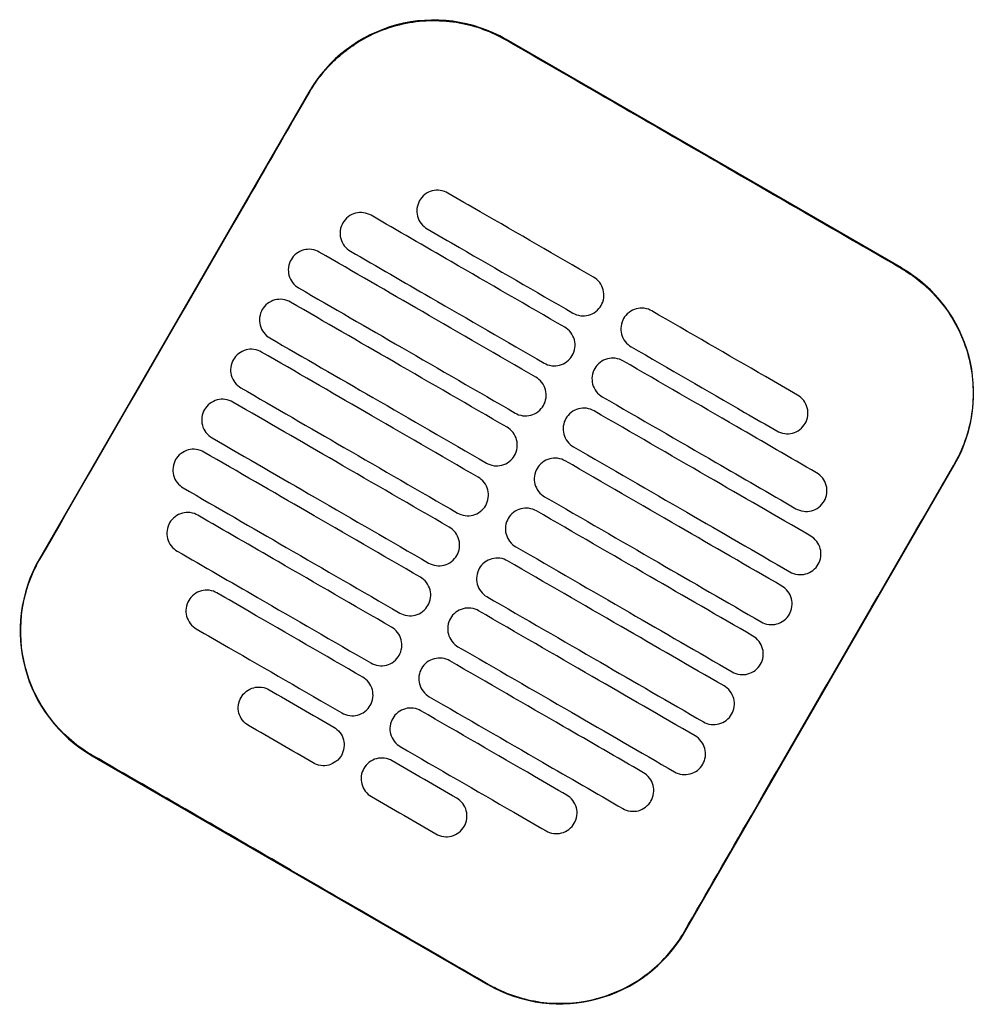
# Model space of a CAD drawing. Header units: metres. Extents: x 15.2 to 54.2, y -39.7 to 1.1.
# Tile 120 of 256: x 35.249 to 35.447, y -38.505 to -38.3. Entities that reach past the tile are written whole.
import ezdxf

# ---------------------------------------------------------------- set-up
doc = ezdxf.new("R2010")
doc.units = ezdxf.units.M
doc.header["$MEASUREMENT"] = 0
doc.layers.add('2D', color=252, linetype='Continuous')

# ---------------------------------------------------------------- blocks, each defined once
blk = doc.blocks.new('2D_QYOS_600')
for p, q in [((0.66975, -1.55474), (0.58749, -1.50722)), ((0.54651, -1.5182), (0.49048, -1.61518)), ((0.6247, -1.69271), (0.68072, -1.59573)), ((0.50145, -1.65616), (0.58371, -1.70368))]:
    blk.add_line(p, q)
for centre, start, end in [((0.57248, -1.5332), 59.9865, 149.9865), ((0.65474, -1.58072), 329.9865, 59.9865), ((0.51646, -1.63018), 149.9865, 239.9865), ((0.59872, -1.6777), 239.9865, 329.9865)]:
    blk.add_arc(centre, 0.03, start, end)
for points, knots in [([(0.5466, -1.51825), (0.5474, -1.51686), (0.54831, -1.51554), (0.55126, -1.51193), (0.55353, -1.50988), (0.55932, -1.50608), (0.56295, -1.5046), (0.57039, -1.50315), (0.57413, -1.50312), (0.58118, -1.50439), (0.58444, -1.50559), (0.58743, -1.50732)], [12.978915, 12.978915, 12.978915, 12.978915, 13.461173, 13.461173, 14.374287, 14.374287, 15.53872, 15.53872, 16.650066, 16.650066, 17.687358, 17.687358, 17.687358, 17.687358]), ([(0.49058, -1.61523), (0.50462, -1.59094), (0.51866, -1.56665), (0.53733, -1.53432), (0.54196, -1.52628), (0.5466, -1.51825)], [1.133412, 1.133412, 1.133412, 1.133412, 2.681586, 2.681586, 3.193366, 3.193366, 3.193366, 3.193366]), ([(0.66969, -1.55484), (0.6591, -1.54872), (0.64807, -1.54236), (0.6326, -1.53342), (0.63056, -1.53225), (0.62856, -1.53109)], [-21.78268, -21.78268, -21.78268, -21.78268, -17.142885, -17.142885, -16.423665, -16.423665, -16.423665, -16.423665]), ([(0.57539, -1.53915), (0.57497, -1.53891), (0.57442, -1.53869), (0.57324, -1.53854), (0.57268, -1.53858), (0.57161, -1.53886), (0.57109, -1.53911), (0.57013, -1.53984), (0.56977, -1.5403), (0.56952, -1.54073)], [-0.5513873, -0.5513873, -0.5513873, -0.5513873, -0.4031046, -0.4031046, -0.2776919, -0.2776919, -0.1471638, -0.1471638, 0, 0, 0, 0]), ([(0.60571, -1.55667), (0.59784, -1.55212), (0.58997, -1.54758), (0.57987, -1.54174), (0.57763, -1.54045), (0.57539, -1.53915)], [0.699452, 0.699452, 0.699452, 0.699452, 3.425217, 3.425217, 4.200582, 4.200582, 4.200582, 4.200582]), ([(0.56952, -1.54073), (0.56928, -1.54115), (0.56906, -1.5417), (0.56891, -1.54289), (0.56894, -1.54344), (0.56923, -1.54452), (0.56948, -1.54504), (0.57021, -1.54599), (0.57066, -1.54635), (0.57109, -1.5466)], [-0.5553355, -0.5553355, -0.5553355, -0.5553355, -0.4045594, -0.4045594, -0.278267, -0.278267, -0.1472206, -0.1472206, 0, 0, 0, 0]), ([(0.55943, -1.54379), (0.55901, -1.54355), (0.55846, -1.54333), (0.55728, -1.54318), (0.55672, -1.54322), (0.55565, -1.5435), (0.55513, -1.54375), (0.55417, -1.54448), (0.55381, -1.54494), (0.55356, -1.54537)], [-0.5514247, -0.5514247, -0.5514247, -0.5514247, -0.4031161, -0.4031161, -0.2776965, -0.2776965, -0.1471644, -0.1471644, 0, 0, 0, 0]), ([(0.5997, -1.56706), (0.59184, -1.56251), (0.58397, -1.55797), (0.57054, -1.55021), (0.56499, -1.547), (0.55943, -1.54379)], [0.699452, 0.699452, 0.699452, 0.699452, 3.42526, 3.42526, 5.350619, 5.350619, 5.350619, 5.350619]), ([(0.55356, -1.54537), (0.55332, -1.54579), (0.5531, -1.54634), (0.55295, -1.54753), (0.55298, -1.54808), (0.55326, -1.54916), (0.55352, -1.54967), (0.55425, -1.55063), (0.5547, -1.55099), (0.55513, -1.55124)], [-0.5553006, -0.5553006, -0.5553006, -0.5553006, -0.4045498, -0.4045498, -0.2782639, -0.2782639, -0.1472208, -0.1472208, 0, 0, 0, 0]), ([(0.57109, -1.5466), (0.57333, -1.54789), (0.57556, -1.54919), (0.58567, -1.55502), (0.59354, -1.55957), (0.6014, -1.56411)], [2.649916, 2.649916, 2.649916, 2.649916, 3.425249, 3.425249, 6.151046, 6.151046, 6.151046, 6.151046]), ([(0.54866, -1.55143), (0.54824, -1.55119), (0.54769, -1.55097), (0.54651, -1.55082), (0.54596, -1.55086), (0.54488, -1.55114), (0.54436, -1.55139), (0.54341, -1.55212), (0.54304, -1.55258), (0.54279, -1.55301)], [-0.5514376, -0.5514376, -0.5514376, -0.5514376, -0.4031217, -0.4031217, -0.2776979, -0.2776979, -0.1471642, -0.1471642, 0, 0, 0, 0]), ([(0.5937, -1.57745), (0.58583, -1.5729), (0.57797, -1.56836), (0.56295, -1.55969), (0.55581, -1.55556), (0.54866, -1.55143)], [0.699452, 0.699452, 0.699452, 0.699452, 3.425292, 3.425292, 5.900643, 5.900643, 5.900643, 5.900643]), ([(0.55513, -1.55124), (0.56068, -1.55445), (0.56624, -1.55766), (0.57967, -1.56541), (0.58753, -1.56996), (0.5954, -1.5745)], [1.499949, 1.499949, 1.499949, 1.499949, 3.425284, 3.425284, 6.151116, 6.151116, 6.151116, 6.151116]), ([(0.54279, -1.55301), (0.54255, -1.55343), (0.54233, -1.55398), (0.54218, -1.55517), (0.54222, -1.55572), (0.5425, -1.5568), (0.54275, -1.55731), (0.54348, -1.55827), (0.54394, -1.55863), (0.54436, -1.55888)], [-0.5552879, -0.5552879, -0.5552879, -0.5552879, -0.4045447, -0.4045447, -0.2782629, -0.2782629, -0.1472212, -0.1472212, 0, 0, 0, 0]), ([(0.66969, -1.55484), (0.67097, -1.55558), (0.6722, -1.55641), (0.67535, -1.55892), (0.67713, -1.56075), (0.67866, -1.56278), (0.68096, -1.56585), (0.68264, -1.56932), (0.68461, -1.57671), (0.68488, -1.58056), (0.68395, -1.58819), (0.68274, -1.59189), (0.68078, -1.5954), (0.6807, -1.59554), (0.68063, -1.59567)], [17.619777, 17.619777, 17.619777, 17.619777, 18.064718, 18.064718, 18.827754, 18.827754, 18.827754, 19.97637, 19.97637, 21.122539, 21.122539, 22.281306, 22.281306, 22.328075, 22.328075, 22.328075, 22.328075]), ([(0.60727, -1.56254), (0.60752, -1.56212), (0.60774, -1.56156), (0.60789, -1.56038), (0.60785, -1.55982), (0.60757, -1.55875), (0.60732, -1.55823), (0.60659, -1.55728), (0.60613, -1.55691), (0.60571, -1.55667)], [-0.5553984, -0.5553984, -0.5553984, -0.5553984, -0.4045681, -0.4045681, -0.278271, -0.278271, -0.1472202, -0.1472202, 0, 0, 0, 0]), ([(0.54436, -1.55888), (0.55151, -1.56301), (0.55865, -1.56713), (0.57366, -1.5758), (0.58153, -1.58035), (0.5894, -1.58489)], [0.949972, 0.949972, 0.949972, 0.949972, 3.425307, 3.425307, 6.151164, 6.151164, 6.151164, 6.151164]), ([(0.54266, -1.56182), (0.54224, -1.56158), (0.54169, -1.56136), (0.54051, -1.56121), (0.53996, -1.56125), (0.53888, -1.56153), (0.53836, -1.56178), (0.5374, -1.56251), (0.53704, -1.56297), (0.53679, -1.5634)], [-0.5514273, -0.5514273, -0.5514273, -0.5514273, -0.4031209, -0.4031209, -0.2776962, -0.2776962, -0.1471634, -0.1471634, 0, 0, 0, 0]), ([(0.53679, -1.5634), (0.53655, -1.56382), (0.53633, -1.56437), (0.53618, -1.56556), (0.53622, -1.56611), (0.5365, -1.56719), (0.53675, -1.5677), (0.53748, -1.56866), (0.53794, -1.56902), (0.53836, -1.56927)], [-0.5552955, -0.5552955, -0.5552955, -0.5552955, -0.4045438, -0.4045438, -0.2782634, -0.2782634, -0.1472215, -0.1472215, 0, 0, 0, 0]), ([(0.5877, -1.58784), (0.57983, -1.58329), (0.57196, -1.57875), (0.55695, -1.57008), (0.54981, -1.56595), (0.54266, -1.56182)], [0.699452, 0.699452, 0.699452, 0.699452, 3.425313, 3.425313, 5.900643, 5.900643, 5.900643, 5.900643]), ([(0.6014, -1.56411), (0.60183, -1.56436), (0.60238, -1.56457), (0.60356, -1.56472), (0.60411, -1.56469), (0.60519, -1.56441), (0.6057, -1.56415), (0.60666, -1.56342), (0.60703, -1.56296), (0.60727, -1.56254)], [-0.551307, -0.551307, -0.551307, -0.551307, -0.4030846, -0.4030846, -0.2776802, -0.2776802, -0.1471604, -0.1471604, 0, 0, 0, 0]), ([(0.61782, -1.56366), (0.6174, -1.56342), (0.61685, -1.5632), (0.61567, -1.56305), (0.61511, -1.56309), (0.61404, -1.56337), (0.61352, -1.56362), (0.61256, -1.56435), (0.61219, -1.56481), (0.61195, -1.56524)], [-0.5512944, -0.5512944, -0.5512944, -0.5512944, -0.4030833, -0.4030833, -0.2776787, -0.2776787, -0.1471599, -0.1471599, 0, 0, 0, 0]), ([(0.64814, -1.58118), (0.6459, -1.57988), (0.64366, -1.57859), (0.63355, -1.57275), (0.62569, -1.56821), (0.61782, -1.56366)], [2.649852, 2.649852, 2.649852, 2.649852, 3.425217, 3.425217, 6.150982, 6.150982, 6.150982, 6.150982]), ([(0.61195, -1.56524), (0.61171, -1.56566), (0.61149, -1.56621), (0.61134, -1.5674), (0.61137, -1.56795), (0.61165, -1.56903), (0.61191, -1.56955), (0.61263, -1.5705), (0.61309, -1.57086), (0.61352, -1.57111)], [-0.555416, -0.555416, -0.555416, -0.555416, -0.4045716, -0.4045716, -0.2782736, -0.2782736, -0.1472211, -0.1472211, 0, 0, 0, 0]), ([(0.60127, -1.57293), (0.60152, -1.57251), (0.60173, -1.57195), (0.60188, -1.57077), (0.60185, -1.57021), (0.60157, -1.56914), (0.60131, -1.56862), (0.60059, -1.56767), (0.60013, -1.5673), (0.5997, -1.56706)], [-0.5553839, -0.5553839, -0.5553839, -0.5553839, -0.4045626, -0.4045626, -0.2782686, -0.2782686, -0.1472195, -0.1472195, 0, 0, 0, 0]), ([(0.53836, -1.56927), (0.5455, -1.5734), (0.55265, -1.57752), (0.56766, -1.5862), (0.57553, -1.59074), (0.5834, -1.59529)], [0.949998, 0.949998, 0.949998, 0.949998, 3.42532, 3.42532, 6.151189, 6.151189, 6.151189, 6.151189]), ([(0.53666, -1.57221), (0.53624, -1.57197), (0.53569, -1.57175), (0.53451, -1.5716), (0.53395, -1.57164), (0.53288, -1.57192), (0.53236, -1.57217), (0.5314, -1.5729), (0.53104, -1.57336), (0.53079, -1.57379)], [-0.5514137, -0.5514137, -0.5514137, -0.5514137, -0.4031194, -0.4031194, -0.2776944, -0.2776944, -0.1471627, -0.1471627, 0, 0, 0, 0]), ([(0.61352, -1.57111), (0.62138, -1.57566), (0.62925, -1.5802), (0.63936, -1.58604), (0.6416, -1.58733), (0.64383, -1.58862)], [0.699452, 0.699452, 0.699452, 0.699452, 3.425249, 3.425249, 4.200582, 4.200582, 4.200582, 4.200582]), ([(0.53079, -1.57379), (0.53055, -1.57421), (0.53033, -1.57476), (0.53018, -1.57595), (0.53021, -1.5765), (0.5305, -1.57758), (0.53075, -1.5781), (0.53148, -1.57905), (0.53193, -1.57941), (0.53236, -1.57966)], [-0.5553078, -0.5553078, -0.5553078, -0.5553078, -0.4045446, -0.4045446, -0.2782647, -0.2782647, -0.147222, -0.147222, 0, 0, 0, 0]), ([(0.5817, -1.59823), (0.57383, -1.59368), (0.56596, -1.58914), (0.55095, -1.58047), (0.5438, -1.57634), (0.53666, -1.57221)], [0.699452, 0.699452, 0.699452, 0.699452, 3.425322, 3.425322, 5.900643, 5.900643, 5.900643, 5.900643]), ([(0.5954, -1.5745), (0.59582, -1.57475), (0.59637, -1.57497), (0.59755, -1.57511), (0.59811, -1.57508), (0.59918, -1.5748), (0.5997, -1.57454), (0.60066, -1.57381), (0.60103, -1.57335), (0.60127, -1.57293)], [-0.551317, -0.551317, -0.551317, -0.551317, -0.4030867, -0.4030867, -0.2776803, -0.2776803, -0.1471597, -0.1471597, 0, 0, 0, 0]), ([(0.61182, -1.57405), (0.61139, -1.57381), (0.61085, -1.57359), (0.60966, -1.57344), (0.60911, -1.57348), (0.60804, -1.57376), (0.60752, -1.57401), (0.60656, -1.57475), (0.60619, -1.5752), (0.60595, -1.57563)], [-0.5513075, -0.5513075, -0.5513075, -0.5513075, -0.4030857, -0.4030857, -0.2776792, -0.2776792, -0.1471593, -0.1471593, 0, 0, 0, 0]), ([(0.60595, -1.57563), (0.6057, -1.57605), (0.60548, -1.5766), (0.60533, -1.57779), (0.60537, -1.57834), (0.60565, -1.57942), (0.6059, -1.57994), (0.60663, -1.58089), (0.60709, -1.58126), (0.60751, -1.5815)], [-0.5553971, -0.5553971, -0.5553971, -0.5553971, -0.4045652, -0.4045652, -0.2782705, -0.2782705, -0.1472202, -0.1472202, 0, 0, 0, 0]), ([(0.65209, -1.59732), (0.64653, -1.59411), (0.64098, -1.5909), (0.62755, -1.58314), (0.61968, -1.5786), (0.61182, -1.57405)], [1.499901, 1.499901, 1.499901, 1.499901, 3.42526, 3.42526, 6.151068, 6.151068, 6.151068, 6.151068]), ([(0.59527, -1.58332), (0.59551, -1.5829), (0.59573, -1.58235), (0.59588, -1.58116), (0.59584, -1.5806), (0.59556, -1.57953), (0.59531, -1.57901), (0.59458, -1.57806), (0.59413, -1.57769), (0.5937, -1.57745)], [-0.5553742, -0.5553742, -0.5553742, -0.5553742, -0.4045587, -0.4045587, -0.278267, -0.278267, -0.1472191, -0.1472191, 0, 0, 0, 0]), ([(0.53236, -1.57966), (0.5395, -1.58379), (0.54665, -1.58791), (0.56166, -1.59659), (0.56953, -1.60113), (0.57739, -1.60568)], [0.950001, 0.950001, 0.950001, 0.950001, 3.425322, 3.425322, 6.151192, 6.151192, 6.151192, 6.151192]), ([(0.53066, -1.5826), (0.53023, -1.58236), (0.52969, -1.58214), (0.5285, -1.58199), (0.52795, -1.58203), (0.52688, -1.58231), (0.52636, -1.58256), (0.5254, -1.5833), (0.52503, -1.58375), (0.52479, -1.58418)], [-0.5513969, -0.5513969, -0.5513969, -0.5513969, -0.4031172, -0.4031172, -0.2776925, -0.2776925, -0.1471621, -0.1471621, 0, 0, 0, 0]), ([(0.60751, -1.5815), (0.61538, -1.58605), (0.62325, -1.59059), (0.63668, -1.59835), (0.64223, -1.60156), (0.64779, -1.60477)], [0.699452, 0.699452, 0.699452, 0.699452, 3.425284, 3.425284, 5.350619, 5.350619, 5.350619, 5.350619]), ([(0.6497, -1.58705), (0.64995, -1.58663), (0.65017, -1.58607), (0.65032, -1.58489), (0.65028, -1.58433), (0.65, -1.58326), (0.64975, -1.58274), (0.64902, -1.58179), (0.64856, -1.58142), (0.64814, -1.58118)], [-0.5554179, -0.5554179, -0.5554179, -0.5554179, -0.4045683, -0.4045683, -0.2782761, -0.2782761, -0.1472238, -0.1472238, 0, 0, 0, 0]), ([(0.52479, -1.58418), (0.52454, -1.5846), (0.52432, -1.58515), (0.52417, -1.58634), (0.52421, -1.58689), (0.52449, -1.58797), (0.52474, -1.58849), (0.52547, -1.58944), (0.52593, -1.58981), (0.52636, -1.59005)], [-0.5553248, -0.5553248, -0.5553248, -0.5553248, -0.4045472, -0.4045472, -0.2782668, -0.2782668, -0.1472227, -0.1472227, 0, 0, 0, 0]), ([(0.57569, -1.60862), (0.56783, -1.60408), (0.55996, -1.59953), (0.54495, -1.59086), (0.5378, -1.58673), (0.53066, -1.5826)], [0.699452, 0.699452, 0.699452, 0.699452, 3.425321, 3.425321, 5.900643, 5.900643, 5.900643, 5.900643]), ([(0.5894, -1.58489), (0.58982, -1.58514), (0.59037, -1.58536), (0.59155, -1.58551), (0.5921, -1.58547), (0.59318, -1.58519), (0.5937, -1.58493), (0.59466, -1.5842), (0.59502, -1.58374), (0.59527, -1.58332)], [-0.5513236, -0.5513236, -0.5513236, -0.5513236, -0.4030881, -0.4030881, -0.2776804, -0.2776804, -0.1471592, -0.1471592, 0, 0, 0, 0]), ([(0.60581, -1.58445), (0.60539, -1.5842), (0.60484, -1.58398), (0.60366, -1.58383), (0.60311, -1.58387), (0.60203, -1.58415), (0.60151, -1.58441), (0.60056, -1.58514), (0.60019, -1.5856), (0.59994, -1.58602)], [-0.5513173, -0.5513173, -0.5513173, -0.5513173, -0.4030875, -0.4030875, -0.2776797, -0.2776797, -0.147159, -0.147159, 0, 0, 0, 0]), ([(0.59994, -1.58602), (0.5997, -1.58644), (0.59948, -1.58699), (0.59933, -1.58818), (0.59937, -1.58874), (0.59965, -1.58981), (0.5999, -1.59033), (0.60063, -1.59128), (0.60109, -1.59165), (0.60151, -1.59189)], [-0.555383, -0.555383, -0.555383, -0.555383, -0.4045605, -0.4045605, -0.2782682, -0.2782682, -0.1472195, -0.1472195, 0, 0, 0, 0]), ([(0.65085, -1.61046), (0.64371, -1.60633), (0.63656, -1.60221), (0.62155, -1.59354), (0.61368, -1.58899), (0.60581, -1.58445)], [0.949941, 0.949941, 0.949941, 0.949941, 3.425291, 3.425291, 6.151132, 6.151132, 6.151132, 6.151132]), ([(0.58927, -1.59371), (0.58951, -1.59329), (0.58973, -1.59274), (0.58988, -1.59155), (0.58984, -1.591), (0.58956, -1.58992), (0.58931, -1.5894), (0.58858, -1.58845), (0.58812, -1.58808), (0.5877, -1.58784)], [-0.5553693, -0.5553693, -0.5553693, -0.5553693, -0.4045566, -0.4045566, -0.2782661, -0.2782661, -0.1472189, -0.1472189, 0, 0, 0, 0]), ([(0.64383, -1.58862), (0.64426, -1.58887), (0.6448, -1.58908), (0.64599, -1.58923), (0.64654, -1.5892), (0.64761, -1.58892), (0.64813, -1.58866), (0.64909, -1.58793), (0.64946, -1.58747), (0.6497, -1.58705)], [-0.5513007, -0.5513007, -0.5513007, -0.5513007, -0.4030941, -0.4030941, -0.2776814, -0.2776814, -0.1471603, -0.1471603, 0, 0, 0, 0]), ([(0.52636, -1.59005), (0.5335, -1.59418), (0.54064, -1.59831), (0.55566, -1.60698), (0.56352, -1.61152), (0.57139, -1.61607)], [0.949982, 0.949982, 0.949982, 0.949982, 3.425312, 3.425312, 6.151173, 6.151173, 6.151173, 6.151173]), ([(0.52465, -1.593), (0.52423, -1.59275), (0.52368, -1.59253), (0.5225, -1.59238), (0.52195, -1.59242), (0.52087, -1.5927), (0.52035, -1.59296), (0.5194, -1.59369), (0.51903, -1.59415), (0.51878, -1.59457)], [-0.5513769, -0.5513769, -0.5513769, -0.5513769, -0.4031143, -0.4031143, -0.2776905, -0.2776905, -0.1471617, -0.1471617, 0, 0, 0, 0]), ([(0.60151, -1.59189), (0.60938, -1.59644), (0.61725, -1.60098), (0.63226, -1.60965), (0.6394, -1.61378), (0.64655, -1.61791)], [0.699452, 0.699452, 0.699452, 0.699452, 3.425308, 3.425308, 5.900643, 5.900643, 5.900643, 5.900643]), ([(0.56969, -1.61901), (0.56182, -1.61447), (0.55396, -1.60992), (0.53894, -1.60125), (0.5318, -1.59712), (0.52465, -1.593)], [0.699452, 0.699452, 0.699452, 0.699452, 3.425308, 3.425308, 5.900643, 5.900643, 5.900643, 5.900643]), ([(0.5834, -1.59529), (0.58382, -1.59553), (0.58437, -1.59575), (0.58555, -1.5959), (0.5861, -1.59586), (0.58718, -1.59558), (0.5877, -1.59533), (0.58866, -1.59459), (0.58902, -1.59414), (0.58927, -1.59371)], [-0.5513269, -0.5513269, -0.5513269, -0.5513269, -0.403089, -0.403089, -0.2776804, -0.2776804, -0.1471589, -0.1471589, 0, 0, 0, 0]), ([(0.59981, -1.59484), (0.59939, -1.59459), (0.59884, -1.59437), (0.59766, -1.59423), (0.59711, -1.59426), (0.59603, -1.59454), (0.59551, -1.5948), (0.59455, -1.59553), (0.59419, -1.59599), (0.59394, -1.59641)], [-0.5513238, -0.5513238, -0.5513238, -0.5513238, -0.4030887, -0.4030887, -0.27768, -0.27768, -0.1471588, -0.1471588, 0, 0, 0, 0]), ([(0.51878, -1.59457), (0.51854, -1.59499), (0.51832, -1.59554), (0.51817, -1.59673), (0.51821, -1.59729), (0.51849, -1.59836), (0.51874, -1.59888), (0.51947, -1.59983), (0.51993, -1.6002), (0.52035, -1.60044)], [-0.5553464, -0.5553464, -0.5553464, -0.5553464, -0.4045515, -0.4045515, -0.2782697, -0.2782697, -0.1472236, -0.1472236, 0, 0, 0, 0]), ([(0.59394, -1.59641), (0.5937, -1.59683), (0.59348, -1.59739), (0.59333, -1.59857), (0.59337, -1.59913), (0.59365, -1.6002), (0.5939, -1.60072), (0.59463, -1.60167), (0.59509, -1.60204), (0.59551, -1.60228)], [-0.5553737, -0.5553737, -0.5553737, -0.5553737, -0.4045574, -0.4045574, -0.2782667, -0.2782667, -0.1472191, -0.1472191, 0, 0, 0, 0]), ([(0.64485, -1.62085), (0.6377, -1.61673), (0.63056, -1.6126), (0.61555, -1.60393), (0.60768, -1.59938), (0.59981, -1.59484)], [0.949982, 0.949982, 0.949982, 0.949982, 3.425312, 3.425312, 6.151173, 6.151173, 6.151173, 6.151173]), ([(0.6246, -1.69265), (0.62916, -1.68476), (0.63389, -1.67656), (0.65254, -1.64426), (0.66658, -1.61996), (0.68063, -1.59567)], [-3.18138, -3.18138, -3.18138, -3.18138, -2.673929, -2.673929, -1.133377, -1.133377, -1.133377, -1.133377]), ([(0.58326, -1.6041), (0.58351, -1.60368), (0.58373, -1.60313), (0.58388, -1.60194), (0.58384, -1.60139), (0.58356, -1.60031), (0.58331, -1.59979), (0.58258, -1.59884), (0.58212, -1.59848), (0.5817, -1.59823)], [-0.5553691, -0.5553691, -0.5553691, -0.5553691, -0.4045561, -0.4045561, -0.278266, -0.278266, -0.1472189, -0.1472189, 0, 0, 0, 0]), ([(0.65366, -1.60319), (0.6539, -1.60277), (0.65412, -1.60222), (0.65427, -1.60103), (0.65423, -1.60048), (0.65395, -1.5994), (0.6537, -1.59888), (0.65297, -1.59793), (0.65252, -1.59756), (0.65209, -1.59732)], [-0.5553798, -0.5553798, -0.5553798, -0.5553798, -0.4045588, -0.4045588, -0.278273, -0.278273, -0.147224, -0.147224, 0, 0, 0, 0]), ([(0.52035, -1.60044), (0.5275, -1.60457), (0.53464, -1.6087), (0.54965, -1.61737), (0.55752, -1.62191), (0.56539, -1.62646)], [0.949941, 0.949941, 0.949941, 0.949941, 3.425292, 3.425292, 6.151132, 6.151132, 6.151132, 6.151132]), ([(0.59551, -1.60228), (0.60338, -1.60683), (0.61125, -1.61137), (0.62626, -1.62004), (0.6334, -1.62417), (0.64055, -1.6283)], [0.699452, 0.699452, 0.699452, 0.699452, 3.425321, 3.425321, 5.900643, 5.900643, 5.900643, 5.900643]), ([(0.57739, -1.60568), (0.57782, -1.60592), (0.57837, -1.60614), (0.57955, -1.60629), (0.5801, -1.60625), (0.58118, -1.60597), (0.58169, -1.60572), (0.58265, -1.60499), (0.58302, -1.60453), (0.58326, -1.6041)], [-0.551327, -0.551327, -0.551327, -0.551327, -0.4030892, -0.4030892, -0.2776802, -0.2776802, -0.1471588, -0.1471588, 0, 0, 0, 0]), ([(0.59381, -1.60523), (0.59339, -1.60498), (0.59284, -1.60477), (0.59166, -1.60462), (0.5911, -1.60465), (0.59003, -1.60493), (0.58951, -1.60519), (0.58855, -1.60592), (0.58819, -1.60638), (0.58794, -1.6068)], [-0.551327, -0.551327, -0.551327, -0.551327, -0.4030892, -0.4030892, -0.2776802, -0.2776802, -0.1471588, -0.1471588, 0, 0, 0, 0]), ([(0.64779, -1.60477), (0.64821, -1.60501), (0.64876, -1.60523), (0.64994, -1.60538), (0.65049, -1.60534), (0.65157, -1.60506), (0.65209, -1.60481), (0.65305, -1.60408), (0.65341, -1.60362), (0.65366, -1.60319)], [-0.5513421, -0.5513421, -0.5513421, -0.5513421, -0.4031061, -0.4031061, -0.2776864, -0.2776864, -0.147161, -0.147161, 0, 0, 0, 0]), ([(0.52341, -1.60614), (0.52299, -1.60589), (0.52244, -1.60568), (0.52126, -1.60553), (0.52071, -1.60556), (0.51963, -1.60584), (0.51911, -1.6061), (0.51816, -1.60683), (0.51779, -1.60729), (0.51754, -1.60771)], [-0.551342, -0.551342, -0.551342, -0.551342, -0.4031061, -0.4031061, -0.2776864, -0.2776864, -0.147161, -0.147161, 0, 0, 0, 0]), ([(0.56369, -1.6294), (0.55582, -1.62486), (0.54795, -1.62031), (0.53453, -1.61256), (0.52897, -1.60935), (0.52341, -1.60614)], [0.699452, 0.699452, 0.699452, 0.699452, 3.425284, 3.425284, 5.350619, 5.350619, 5.350619, 5.350619]), ([(0.63885, -1.63124), (0.6317, -1.62712), (0.62456, -1.62299), (0.60954, -1.61432), (0.60168, -1.60977), (0.59381, -1.60523)], [0.950001, 0.950001, 0.950001, 0.950001, 3.425322, 3.425322, 6.151192, 6.151192, 6.151192, 6.151192]), ([(0.51754, -1.60771), (0.5173, -1.60813), (0.51708, -1.60869), (0.51693, -1.60987), (0.51697, -1.61043), (0.51725, -1.6115), (0.5175, -1.61202), (0.51823, -1.61297), (0.51869, -1.61334), (0.51911, -1.61358)], [-0.55538, -0.55538, -0.55538, -0.55538, -0.4045589, -0.4045589, -0.278273, -0.278273, -0.147224, -0.147224, 0, 0, 0, 0]), ([(0.57726, -1.61449), (0.57751, -1.61407), (0.57773, -1.61352), (0.57787, -1.61233), (0.57784, -1.61178), (0.57756, -1.6107), (0.5773, -1.61019), (0.57658, -1.60923), (0.57612, -1.60887), (0.57569, -1.60862)], [-0.5553737, -0.5553737, -0.5553737, -0.5553737, -0.4045574, -0.4045574, -0.2782667, -0.2782667, -0.1472191, -0.1472191, 0, 0, 0, 0]), ([(0.58794, -1.6068), (0.5877, -1.60722), (0.58748, -1.60778), (0.58733, -1.60896), (0.58736, -1.60952), (0.58765, -1.61059), (0.5879, -1.61111), (0.58863, -1.61206), (0.58908, -1.61243), (0.58951, -1.61267)], [-0.5553691, -0.5553691, -0.5553691, -0.5553691, -0.4045561, -0.4045561, -0.278266, -0.278266, -0.1472189, -0.1472189, 0, 0, 0, 0]), ([(0.65242, -1.61633), (0.65266, -1.61591), (0.65288, -1.61536), (0.65303, -1.61417), (0.65299, -1.61362), (0.65271, -1.61254), (0.65246, -1.61203), (0.65173, -1.61107), (0.65128, -1.61071), (0.65085, -1.61046)], [-0.5553462, -0.5553462, -0.5553462, -0.5553462, -0.4045514, -0.4045514, -0.2782696, -0.2782696, -0.1472236, -0.1472236, 0, 0, 0, 0]), ([(0.58951, -1.61267), (0.59738, -1.61722), (0.60524, -1.62176), (0.62026, -1.63044), (0.6274, -1.63456), (0.63454, -1.63869)], [0.699452, 0.699452, 0.699452, 0.699452, 3.425322, 3.425322, 5.900643, 5.900643, 5.900643, 5.900643]), ([(0.51911, -1.61358), (0.52467, -1.61679), (0.53023, -1.62), (0.54365, -1.62776), (0.55152, -1.6323), (0.55939, -1.63685)], [1.499901, 1.499901, 1.499901, 1.499901, 3.42526, 3.42526, 6.151068, 6.151068, 6.151068, 6.151068]), ([(0.57139, -1.61607), (0.57181, -1.61631), (0.57236, -1.61653), (0.57354, -1.61668), (0.5741, -1.61664), (0.57517, -1.61636), (0.57569, -1.61611), (0.57665, -1.61538), (0.57702, -1.61492), (0.57726, -1.61449)], [-0.5513238, -0.5513238, -0.5513238, -0.5513238, -0.4030887, -0.4030887, -0.27768, -0.27768, -0.1471588, -0.1471588, 0, 0, 0, 0]), ([(0.50151, -1.65606), (0.50145, -1.65603), (0.50139, -1.656), (0.49792, -1.65396), (0.49494, -1.6513), (0.49019, -1.64498), (0.48846, -1.64138), (0.4866, -1.63408), (0.48635, -1.63047), (0.48707, -1.62395), (0.48784, -1.62107), (0.48947, -1.61728), (0.49, -1.61624), (0.49058, -1.61523)], [8.273299, 8.273299, 8.273299, 8.273299, 8.293543, 8.293543, 9.48086, 9.48086, 10.665623, 10.665623, 11.74288, 11.74288, 12.632334, 12.632334, 12.981673, 12.981673, 12.981673, 12.981673]), ([(0.58781, -1.61562), (0.58738, -1.61537), (0.58684, -1.61516), (0.58565, -1.61501), (0.5851, -1.61504), (0.58403, -1.61532), (0.58351, -1.61558), (0.58255, -1.61631), (0.58218, -1.61677), (0.58194, -1.61719)], [-0.551327, -0.551327, -0.551327, -0.551327, -0.403089, -0.403089, -0.2776804, -0.2776804, -0.1471589, -0.1471589, 0, 0, 0, 0]), ([(0.63284, -1.64163), (0.6257, -1.63751), (0.61855, -1.63338), (0.60354, -1.62471), (0.59567, -1.62016), (0.58781, -1.61562)], [0.949998, 0.949998, 0.949998, 0.949998, 3.42532, 3.42532, 6.151189, 6.151189, 6.151189, 6.151189]), ([(0.64655, -1.61791), (0.64697, -1.61815), (0.64752, -1.61837), (0.6487, -1.61852), (0.64925, -1.61848), (0.65033, -1.6182), (0.65085, -1.61795), (0.65181, -1.61722), (0.65217, -1.61676), (0.65242, -1.61633)], [-0.551377, -0.551377, -0.551377, -0.551377, -0.4031143, -0.4031143, -0.2776905, -0.2776905, -0.1471617, -0.1471617, 0, 0, 0, 0]), ([(0.58194, -1.61719), (0.58169, -1.61762), (0.58147, -1.61817), (0.58132, -1.61936), (0.58136, -1.61991), (0.58164, -1.62098), (0.58189, -1.6215), (0.58262, -1.62245), (0.58308, -1.62282), (0.58351, -1.62306)], [-0.5553693, -0.5553693, -0.5553693, -0.5553693, -0.4045566, -0.4045566, -0.2782661, -0.2782661, -0.1472189, -0.1472189, 0, 0, 0, 0]), ([(0.57126, -1.62488), (0.5715, -1.62446), (0.57172, -1.62391), (0.57187, -1.62272), (0.57183, -1.62217), (0.57155, -1.62109), (0.5713, -1.62058), (0.57057, -1.61962), (0.57012, -1.61926), (0.56969, -1.61901)], [-0.555383, -0.555383, -0.555383, -0.555383, -0.4045604, -0.4045604, -0.2782682, -0.2782682, -0.1472195, -0.1472195, 0, 0, 0, 0]), ([(0.64642, -1.62672), (0.64666, -1.6263), (0.64688, -1.62575), (0.64703, -1.62456), (0.64699, -1.62401), (0.64671, -1.62293), (0.64646, -1.62242), (0.64573, -1.62146), (0.64527, -1.6211), (0.64485, -1.62085)], [-0.5553245, -0.5553245, -0.5553245, -0.5553245, -0.4045471, -0.4045471, -0.2782667, -0.2782667, -0.1472226, -0.1472226, 0, 0, 0, 0]), ([(0.52737, -1.62228), (0.52695, -1.62204), (0.5264, -1.62182), (0.52522, -1.62167), (0.52466, -1.62171), (0.52359, -1.62199), (0.52307, -1.62224), (0.52211, -1.62297), (0.52175, -1.62343), (0.5215, -1.62386)], [-0.5513007, -0.5513007, -0.5513007, -0.5513007, -0.4030941, -0.4030941, -0.2776814, -0.2776814, -0.1471603, -0.1471603, 0, 0, 0, 0]), ([(0.55769, -1.63979), (0.54982, -1.63525), (0.54195, -1.6307), (0.53185, -1.62487), (0.52961, -1.62357), (0.52737, -1.62228)], [0.699452, 0.699452, 0.699452, 0.699452, 3.425249, 3.425249, 4.200582, 4.200582, 4.200582, 4.200582]), ([(0.58351, -1.62306), (0.59137, -1.62761), (0.59924, -1.63215), (0.61425, -1.64083), (0.6214, -1.64495), (0.62854, -1.64908)], [0.699452, 0.699452, 0.699452, 0.699452, 3.425313, 3.425313, 5.900643, 5.900643, 5.900643, 5.900643]), ([(0.5215, -1.62386), (0.52126, -1.62428), (0.52104, -1.62483), (0.52089, -1.62602), (0.52092, -1.62657), (0.52121, -1.62765), (0.52146, -1.62816), (0.52219, -1.62912), (0.52264, -1.62948), (0.52307, -1.62973)], [-0.555418, -0.555418, -0.555418, -0.555418, -0.4045683, -0.4045683, -0.2782762, -0.2782762, -0.1472238, -0.1472238, 0, 0, 0, 0]), ([(0.56539, -1.62646), (0.56581, -1.6267), (0.56636, -1.62692), (0.56754, -1.62707), (0.56809, -1.62703), (0.56917, -1.62675), (0.56969, -1.6265), (0.57065, -1.62577), (0.57101, -1.62531), (0.57126, -1.62488)], [-0.5513173, -0.5513173, -0.5513173, -0.5513173, -0.4030875, -0.4030875, -0.2776797, -0.2776797, -0.147159, -0.147159, 0, 0, 0, 0]), ([(0.5818, -1.62601), (0.58138, -1.62576), (0.58083, -1.62555), (0.57965, -1.6254), (0.5791, -1.62543), (0.57802, -1.62572), (0.5775, -1.62597), (0.57655, -1.6267), (0.57618, -1.62716), (0.57593, -1.62758)], [-0.5513237, -0.5513237, -0.5513237, -0.5513237, -0.4030882, -0.4030882, -0.2776804, -0.2776804, -0.1471592, -0.1471592, 0, 0, 0, 0]), ([(0.62684, -1.65202), (0.6197, -1.6479), (0.61255, -1.64377), (0.59754, -1.6351), (0.58967, -1.63055), (0.5818, -1.62601)], [0.949973, 0.949973, 0.949973, 0.949973, 3.425307, 3.425307, 6.151164, 6.151164, 6.151164, 6.151164]), ([(0.64055, -1.6283), (0.64097, -1.62854), (0.64152, -1.62876), (0.6427, -1.62891), (0.64325, -1.62887), (0.64433, -1.62859), (0.64485, -1.62834), (0.64581, -1.62761), (0.64617, -1.62715), (0.64642, -1.62672)], [-0.551397, -0.551397, -0.551397, -0.551397, -0.4031173, -0.4031173, -0.2776925, -0.2776925, -0.1471621, -0.1471621, 0, 0, 0, 0]), ([(0.57593, -1.62758), (0.57569, -1.62801), (0.57547, -1.62856), (0.57532, -1.62975), (0.57536, -1.6303), (0.57564, -1.63137), (0.57589, -1.63189), (0.57662, -1.63285), (0.57708, -1.63321), (0.5775, -1.63346)], [-0.5553742, -0.5553742, -0.5553742, -0.5553742, -0.4045587, -0.4045587, -0.278267, -0.278267, -0.1472191, -0.1472191, 0, 0, 0, 0]), ([(0.52307, -1.62973), (0.52531, -1.63102), (0.52754, -1.63231), (0.53765, -1.63815), (0.54552, -1.6427), (0.55338, -1.64724)], [2.649852, 2.649852, 2.649852, 2.649852, 3.425217, 3.425217, 6.150983, 6.150983, 6.150983, 6.150983]), ([(0.56526, -1.63527), (0.5655, -1.63485), (0.56572, -1.6343), (0.56587, -1.63311), (0.56583, -1.63256), (0.56555, -1.63148), (0.5653, -1.63097), (0.56457, -1.63001), (0.56411, -1.62965), (0.56369, -1.6294)], [-0.555397, -0.555397, -0.555397, -0.555397, -0.4045652, -0.4045652, -0.2782705, -0.2782705, -0.1472202, -0.1472202, 0, 0, 0, 0]), ([(0.64041, -1.63711), (0.64066, -1.63669), (0.64088, -1.63614), (0.64103, -1.63495), (0.64099, -1.6344), (0.64071, -1.63333), (0.64046, -1.63281), (0.63973, -1.63185), (0.63927, -1.63149), (0.63885, -1.63124)], [-0.5553076, -0.5553076, -0.5553076, -0.5553076, -0.4045445, -0.4045445, -0.2782646, -0.2782646, -0.1472219, -0.1472219, 0, 0, 0, 0]), ([(0.55939, -1.63685), (0.55981, -1.63709), (0.56036, -1.63731), (0.56154, -1.63746), (0.56209, -1.63742), (0.56317, -1.63714), (0.56369, -1.63689), (0.56465, -1.63616), (0.56501, -1.6357), (0.56526, -1.63527)], [-0.5513075, -0.5513075, -0.5513075, -0.5513075, -0.4030857, -0.4030857, -0.2776792, -0.2776792, -0.1471593, -0.1471593, 0, 0, 0, 0]), ([(0.5775, -1.63346), (0.58537, -1.638), (0.59324, -1.64255), (0.60825, -1.65122), (0.61539, -1.65534), (0.62254, -1.65947)], [0.699452, 0.699452, 0.699452, 0.699452, 3.425292, 3.425292, 5.900643, 5.900643, 5.900643, 5.900643]), ([(0.5758, -1.6364), (0.57538, -1.63616), (0.57483, -1.63594), (0.57365, -1.63579), (0.5731, -1.63583), (0.57202, -1.63611), (0.5715, -1.63636), (0.57054, -1.63709), (0.57018, -1.63755), (0.56993, -1.63797)], [-0.5513171, -0.5513171, -0.5513171, -0.5513171, -0.4030867, -0.4030867, -0.2776803, -0.2776803, -0.1471597, -0.1471597, 0, 0, 0, 0]), ([(0.61608, -1.65966), (0.61052, -1.65645), (0.60496, -1.65324), (0.59154, -1.64549), (0.58367, -1.64094), (0.5758, -1.6364)], [1.499949, 1.499949, 1.499949, 1.499949, 3.425284, 3.425284, 6.151116, 6.151116, 6.151116, 6.151116]), ([(0.63454, -1.63869), (0.63497, -1.63893), (0.63552, -1.63915), (0.6367, -1.6393), (0.63725, -1.63926), (0.63833, -1.63898), (0.63884, -1.63873), (0.6398, -1.638), (0.64017, -1.63754), (0.64041, -1.63711)], [-0.5514139, -0.5514139, -0.5514139, -0.5514139, -0.4031194, -0.4031194, -0.2776944, -0.2776944, -0.1471626, -0.1471626, 0, 0, 0, 0]), ([(0.56993, -1.63797), (0.56969, -1.6384), (0.56947, -1.63895), (0.56932, -1.64014), (0.56936, -1.64069), (0.56964, -1.64176), (0.56989, -1.64228), (0.57062, -1.64324), (0.57108, -1.6436), (0.5715, -1.64385)], [-0.5553838, -0.5553838, -0.5553838, -0.5553838, -0.4045626, -0.4045626, -0.2782686, -0.2782686, -0.1472195, -0.1472195, 0, 0, 0, 0]), ([(0.55925, -1.64566), (0.5595, -1.64524), (0.55972, -1.64469), (0.55987, -1.6435), (0.55983, -1.64295), (0.55955, -1.64188), (0.5593, -1.64136), (0.55857, -1.6404), (0.55811, -1.64004), (0.55769, -1.63979)], [-0.5554159, -0.5554159, -0.5554159, -0.5554159, -0.4045716, -0.4045716, -0.2782736, -0.2782736, -0.1472211, -0.1472211, 0, 0, 0, 0]), ([(0.53238, -1.644), (0.53263, -1.64358), (0.53299, -1.64312), (0.53395, -1.64239), (0.53447, -1.64213), (0.53555, -1.64185), (0.5361, -1.64181), (0.53728, -1.64196), (0.53783, -1.64218), (0.53825, -1.64243)], [0, 0, 0, 0, 0.1471602, 0.1471602, 0.2776775, 0.2776775, 0.4030818, 0.4030818, 0.5512681, 0.5512681, 0.5512681, 0.5512681]), ([(0.63441, -1.64751), (0.63466, -1.64708), (0.63488, -1.64653), (0.63502, -1.64534), (0.63499, -1.64479), (0.63471, -1.64372), (0.63445, -1.6432), (0.63373, -1.64224), (0.63327, -1.64188), (0.63284, -1.64163)], [-0.5552953, -0.5552953, -0.5552953, -0.5552953, -0.4045437, -0.4045437, -0.2782634, -0.2782634, -0.1472215, -0.1472215, 0, 0, 0, 0]), ([(0.53395, -1.64987), (0.53353, -1.64963), (0.53307, -1.64926), (0.53234, -1.64831), (0.53209, -1.64779), (0.53181, -1.64672), (0.53177, -1.64616), (0.53192, -1.64497), (0.53214, -1.64442), (0.53238, -1.644)], [0, 0, 0, 0, 0.147223, 0.147223, 0.2782783, 0.2782783, 0.4045781, 0.4045781, 0.5554474, 0.5554474, 0.5554474, 0.5554474]), ([(0.5715, -1.64385), (0.57937, -1.64839), (0.58724, -1.65294), (0.60066, -1.66069), (0.60622, -1.6639), (0.61177, -1.66711)], [0.699452, 0.699452, 0.699452, 0.699452, 3.42526, 3.42526, 5.350619, 5.350619, 5.350619, 5.350619]), ([(0.55338, -1.64724), (0.55381, -1.64748), (0.55436, -1.6477), (0.55554, -1.64785), (0.55609, -1.64781), (0.55717, -1.64753), (0.55768, -1.64728), (0.55864, -1.64655), (0.55901, -1.64609), (0.55925, -1.64566)], [-0.5512944, -0.5512944, -0.5512944, -0.5512944, -0.4030833, -0.4030833, -0.2776787, -0.2776787, -0.1471599, -0.1471599, 0, 0, 0, 0]), ([(0.5698, -1.64679), (0.56938, -1.64655), (0.56883, -1.64633), (0.56765, -1.64618), (0.56709, -1.64622), (0.56602, -1.6465), (0.5655, -1.64675), (0.56454, -1.64748), (0.56418, -1.64794), (0.56393, -1.64837)], [-0.5513071, -0.5513071, -0.5513071, -0.5513071, -0.4030846, -0.4030846, -0.2776802, -0.2776802, -0.1471604, -0.1471604, 0, 0, 0, 0]), ([(0.60012, -1.6643), (0.59788, -1.66301), (0.59564, -1.66172), (0.58553, -1.65588), (0.57767, -1.65134), (0.5698, -1.64679)], [2.649916, 2.649916, 2.649916, 2.649916, 3.425249, 3.425249, 6.151046, 6.151046, 6.151046, 6.151046]), ([(0.62854, -1.64908), (0.62896, -1.64933), (0.62951, -1.64954), (0.63069, -1.64969), (0.63125, -1.64965), (0.63232, -1.64937), (0.63284, -1.64912), (0.6338, -1.64839), (0.63417, -1.64793), (0.63441, -1.64751)], [-0.5514274, -0.5514274, -0.5514274, -0.5514274, -0.4031209, -0.4031209, -0.2776962, -0.2776962, -0.1471634, -0.1471634, 0, 0, 0, 0]), ([(0.56393, -1.64837), (0.56369, -1.64879), (0.56347, -1.64934), (0.56332, -1.65053), (0.56335, -1.65108), (0.56364, -1.65216), (0.56389, -1.65267), (0.56462, -1.65363), (0.56507, -1.65399), (0.5655, -1.65424)], [-0.5553983, -0.5553983, -0.5553983, -0.5553983, -0.4045681, -0.4045681, -0.278271, -0.278271, -0.1472202, -0.1472202, 0, 0, 0, 0]), ([(0.55168, -1.65018), (0.55211, -1.65043), (0.55257, -1.65079), (0.55329, -1.65175), (0.55355, -1.65227), (0.55383, -1.65334), (0.55386, -1.65389), (0.55372, -1.65508), (0.5535, -1.65563), (0.55325, -1.65606)], [0, 0, 0, 0, 0.1472222, 0.1472222, 0.2782773, 0.2782773, 0.4045795, 0.4045795, 0.5554397, 0.5554397, 0.5554397, 0.5554397]), ([(0.62841, -1.6579), (0.62865, -1.65747), (0.62887, -1.65692), (0.62902, -1.65573), (0.62898, -1.65518), (0.6287, -1.65411), (0.62845, -1.65359), (0.62772, -1.65264), (0.62727, -1.65227), (0.62684, -1.65202)], [-0.5552876, -0.5552876, -0.5552876, -0.5552876, -0.4045446, -0.4045446, -0.2782629, -0.2782629, -0.1472212, -0.1472212, 0, 0, 0, 0]), ([(0.5655, -1.65424), (0.57337, -1.65878), (0.58123, -1.66333), (0.59134, -1.66916), (0.59358, -1.67046), (0.59581, -1.67175)], [0.699452, 0.699452, 0.699452, 0.699452, 3.425217, 3.425217, 4.200582, 4.200582, 4.200582, 4.200582]), ([(0.55325, -1.65606), (0.55301, -1.65648), (0.55264, -1.65694), (0.55168, -1.65767), (0.55116, -1.65792), (0.55009, -1.65821), (0.54953, -1.65824), (0.54835, -1.65809), (0.54781, -1.65788), (0.54738, -1.65763)], [0, 0, 0, 0, 0.1471605, 0.1471605, 0.2776781, 0.2776781, 0.4030803, 0.4030803, 0.5512777, 0.5512777, 0.5512777, 0.5512777]), ([(0.5638, -1.65718), (0.56337, -1.65694), (0.56283, -1.65672), (0.56164, -1.65657), (0.56109, -1.65661), (0.56002, -1.65689), (0.5595, -1.65714), (0.55854, -1.65787), (0.55817, -1.65833), (0.55793, -1.65876)], [-0.5512937, -0.5512937, -0.5512937, -0.5512937, -0.403082, -0.403082, -0.27768, -0.27768, -0.1471612, -0.1471612, 0, 0, 0, 0]), ([(0.55793, -1.65876), (0.55768, -1.65918), (0.55746, -1.65973), (0.55731, -1.66092), (0.55735, -1.66147), (0.55763, -1.66255), (0.55788, -1.66306), (0.55861, -1.66402), (0.55907, -1.66438), (0.5595, -1.66463)], [-0.5554178, -0.5554178, -0.5554178, -0.5554178, -0.4045751, -0.4045751, -0.2782741, -0.2782741, -0.1472211, -0.1472211, 0, 0, 0, 0]), ([(0.61764, -1.66554), (0.61789, -1.66511), (0.61811, -1.66456), (0.61826, -1.66337), (0.61822, -1.66282), (0.61794, -1.66175), (0.61769, -1.66123), (0.61696, -1.66027), (0.6165, -1.65991), (0.61608, -1.65966)], [-0.5553003, -0.5553003, -0.5553003, -0.5553003, -0.4045497, -0.4045497, -0.2782639, -0.2782639, -0.1472208, -0.1472208, 0, 0, 0, 0]), ([(0.62254, -1.65947), (0.62296, -1.65972), (0.62351, -1.65993), (0.62469, -1.66008), (0.62525, -1.66005), (0.62632, -1.65976), (0.62684, -1.65951), (0.6278, -1.65878), (0.62816, -1.65832), (0.62841, -1.6579)], [-0.5514378, -0.5514378, -0.5514378, -0.5514378, -0.4031217, -0.4031217, -0.2776979, -0.2776979, -0.1471642, -0.1471642, 0, 0, 0, 0]), ([(0.5788, -1.67081), (0.57904, -1.67039), (0.57926, -1.66984), (0.57941, -1.66865), (0.57937, -1.6681), (0.57909, -1.66702), (0.57884, -1.6665), (0.57811, -1.66555), (0.57765, -1.66519), (0.57723, -1.66494)], [-0.5553938, -0.5553938, -0.5553938, -0.5553938, -0.4045733, -0.4045733, -0.2782728, -0.2782728, -0.147221, -0.147221, 0, 0, 0, 0]), ([(0.60168, -1.67017), (0.60193, -1.66975), (0.60215, -1.6692), (0.6023, -1.66801), (0.60226, -1.66746), (0.60198, -1.66639), (0.60173, -1.66587), (0.601, -1.66491), (0.60054, -1.66455), (0.60012, -1.6643)], [-0.5553353, -0.5553353, -0.5553353, -0.5553353, -0.4045593, -0.4045593, -0.278267, -0.278267, -0.1472205, -0.1472205, 0, 0, 0, 0]), ([(0.61177, -1.66711), (0.6122, -1.66736), (0.61275, -1.66757), (0.61393, -1.66772), (0.61448, -1.66769), (0.61556, -1.6674), (0.61607, -1.66715), (0.61703, -1.66642), (0.6174, -1.66596), (0.61764, -1.66554)], [-0.5514248, -0.5514248, -0.5514248, -0.5514248, -0.4031161, -0.4031161, -0.2776965, -0.2776965, -0.1471644, -0.1471644, 0, 0, 0, 0]), ([(0.57293, -1.67239), (0.57335, -1.67263), (0.5739, -1.67285), (0.57508, -1.673), (0.57563, -1.67296), (0.57671, -1.67268), (0.57723, -1.67243), (0.57819, -1.6717), (0.57855, -1.67124), (0.5788, -1.67081)], [-0.5513269, -0.5513269, -0.5513269, -0.5513269, -0.4030891, -0.4030891, -0.2776846, -0.2776846, -0.1471626, -0.1471626, 0, 0, 0, 0]), ([(0.59581, -1.67175), (0.59624, -1.67199), (0.59679, -1.67221), (0.59797, -1.67236), (0.59852, -1.67232), (0.5996, -1.67204), (0.60011, -1.67179), (0.60107, -1.67106), (0.60144, -1.6706), (0.60168, -1.67017)], [-0.5513875, -0.5513875, -0.5513875, -0.5513875, -0.4031047, -0.4031047, -0.2776919, -0.2776919, -0.1471638, -0.1471638, 0, 0, 0, 0]), ([(0.54264, -1.67982), (0.54427, -1.68075), (0.54589, -1.68169), (0.5614, -1.69065), (0.57279, -1.69724), (0.58377, -1.70358)], [-12.071476, -12.071476, -12.071476, -12.071476, -11.509189, -11.509189, -6.696301, -6.696301, -6.696301, -6.696301]), ([(0.58377, -1.70358), (0.58443, -1.70396), (0.5851, -1.70432), (0.589, -1.70619), (0.59245, -1.70715), (0.59959, -1.7078), (0.60321, -1.70748), (0.61053, -1.70545), (0.61413, -1.70363), (0.62022, -1.69881), (0.62272, -1.69593), (0.6246, -1.69265)], [-8.20809, -8.20809, -8.20809, -8.20809, -7.978943, -7.978943, -6.912231, -6.912231, -5.830065, -5.830065, -4.632711, -4.632711, -3.498654, -3.498654, -3.498654, -3.498654])]:
    blk.add_open_spline(points, degree=3, knots=knots)
for points in [[(0.62856, -1.53109), (0.61485, -1.52317), (0.60114, -1.51525), (0.58743, -1.50732)], [(0.53825, -1.64243), (0.54273, -1.64501), (0.54721, -1.6476), (0.55168, -1.65018)], [(0.54738, -1.65763), (0.54291, -1.65504), (0.53843, -1.65246), (0.53395, -1.64987)], [(0.54264, -1.67982), (0.52893, -1.6719), (0.51522, -1.66398), (0.50151, -1.65606)], [(0.57723, -1.66494), (0.57275, -1.66235), (0.56827, -1.65977), (0.5638, -1.65718)], [(0.5595, -1.66463), (0.56397, -1.66721), (0.56845, -1.6698), (0.57293, -1.67239)]]:
    blk.add_open_spline(points, degree=3)
blk = doc.blocks.new('953f7de9-fa90-4c60-b131-0dbf99bc4d1a')
at = {"layer": '2D'}
blk.add_blockref('2D_QYOS_600', (-1.22, 1.42932), dxfattribs=at)

msp = doc.modelspace()

# ---------------------------------------------------------------- block references
msp.add_blockref('953f7de9-fa90-4c60-b131-0dbf99bc4d1a', (35.98244, -38.22609))

doc.saveas('drawing.dxf')
